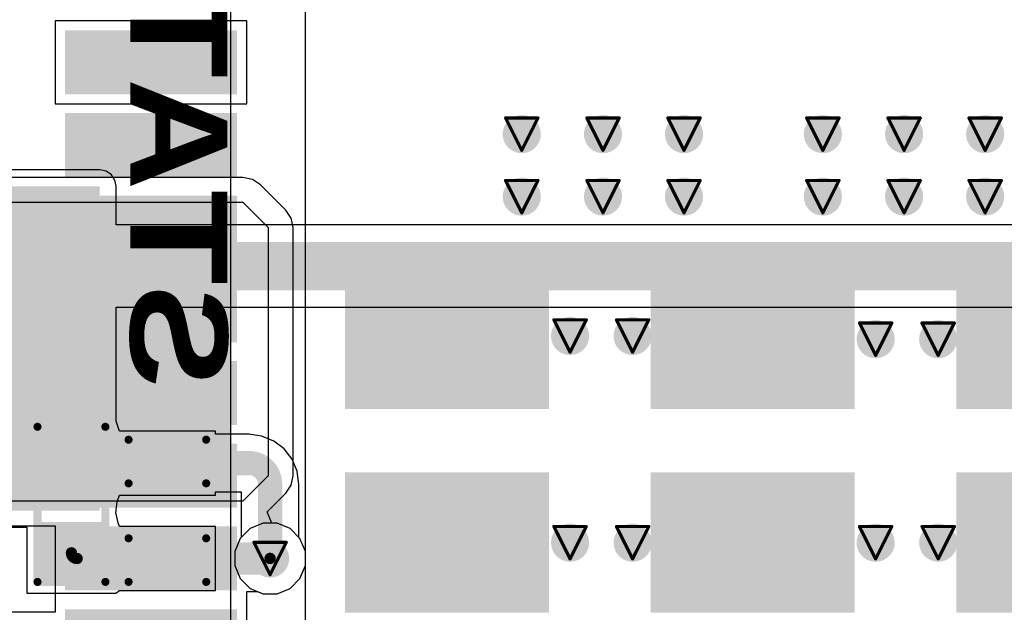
# Model space of a CAD drawing. Header units: inches. Extents: x 0 to 12.2, y 0 to 7.
# Tile 123 of 154: x 2.645 to 3.254, y 3.776 to 4.143. Entities that reach past the tile are written whole.
import ezdxf

# ---------------------------------------------------------------- set-up
doc = ezdxf.new("R2010")
doc.units = ezdxf.units.IN
doc.header["$MEASUREMENT"] = 0
for name, color, linetype in [('Bottom Layer', 5, 'Continuous'), ('Bottom Overlay', 54, 'Continuous'), ('Bottom Paste', 16, 'Continuous'), ('Bottom Solder', 6, 'Continuous'), ('Drill Drawing', 1, 'Continuous'), ('Layer 1', 16, 'Continuous'), ('Layer 2', 76, 'Continuous'), ('Top Layer', 1, 'Continuous'), ('Top Solder', 216, 'Continuous'), ('Via Holes', 16, 'Continuous')]:
    doc.layers.add(name, color=color, linetype=linetype)
doc.styles.add('Arial Black_Bold', font='txt', dxfattribs={"height": 0.2})

# ---------------------------------------------------------------- blocks, each defined once
blk = doc.blocks.new('EC21EFA_512_STD_17')
at = {"layer": 'Top Layer'}
for points in [[(0.17126, 0.61024), (0.20276, 0.61024), (0.20276, 0.51181), (0.17126, 0.51181)], [(0.22244, 0.61024), (0.25394, 0.61024), (0.25394, 0.51181), (0.22244, 0.51181)], [(0.27362, 0.61024), (0.30512, 0.61024), (0.30512, 0.51181), (0.27362, 0.51181)], [(0.3248, 0.61024), (0.3563, 0.61024), (0.3563, 0.51181), (0.3248, 0.51181)], [(0.37598, 0.61024), (0.40748, 0.61024), (0.40748, 0.51181), (0.37598, 0.51181)], [(0.42717, 0.61024), (0.45866, 0.61024), (0.45866, 0.51181), (0.42717, 0.51181)], [(0.47835, 0.61024), (0.50984, 0.61024), (0.50984, 0.51181), (0.47835, 0.51181)], [(0.15748, 0.43701), (0.23622, 0.43701), (0.23622, 0.3189), (0.15748, 0.3189)], [(0.28346, 0.43701), (0.3622, 0.43701), (0.3622, 0.3189), (0.28346, 0.3189)], [(0.15748, 0.24803), (0.23622, 0.24803), (0.23622, 0.12992), (0.15748, 0.12992)], [(0.28346, 0.24803), (0.3622, 0.24803), (0.3622, 0.12992), (0.28346, 0.12992)], [(0.15748, 0.05906), (0.23622, 0.05906), (0.23622, -0.05906), (0.15748, -0.05906)], [(0.28346, 0.05906), (0.3622, 0.05906), (0.3622, -0.05906), (0.28346, -0.05906)]]:
    blk.add_hatch(color=1, dxfattribs=at).paths.add_polyline_path(points)
at = {"layer": 'Top Solder'}
for points in [[(0.11608, 0.61424), (0.15557, 0.61424), (0.15557, 0.50781), (0.11608, 0.50781)], [(0.16726, 0.61424), (0.20676, 0.61424), (0.20676, 0.50781), (0.16726, 0.50781)], [(0.21844, 0.61424), (0.25794, 0.61424), (0.25794, 0.50781), (0.21844, 0.50781)], [(0.26962, 0.61424), (0.30912, 0.61424), (0.30912, 0.50781), (0.26962, 0.50781)], [(0.3208, 0.61424), (0.3603, 0.61424), (0.3603, 0.50781), (0.3208, 0.50781)], [(0.37198, 0.61424), (0.41148, 0.61424), (0.41148, 0.50781), (0.37198, 0.50781)], [(0.42317, 0.61424), (0.46266, 0.61424), (0.46266, 0.50781), (0.42317, 0.50781)], [(0.47435, 0.61424), (0.51384, 0.61424), (0.51384, 0.50781), (0.47435, 0.50781)], [(0.15348, 0.44101), (0.24022, 0.44101), (0.24022, 0.3149), (0.15348, 0.3149)], [(0.27946, 0.44101), (0.3662, 0.44101), (0.3662, 0.3149), (0.27946, 0.3149)], [(0.15348, 0.25203), (0.24022, 0.25203), (0.24022, 0.12592), (0.15348, 0.12592)], [(0.27946, 0.25203), (0.3662, 0.25203), (0.3662, 0.12592), (0.27946, 0.12592)], [(0.15348, 0.06306), (0.24022, 0.06306), (0.24022, -0.06306), (0.15348, -0.06306)], [(0.27946, 0.06306), (0.3662, 0.06306), (0.3662, -0.06306), (0.27946, -0.06306)]]:
    blk.add_hatch(color=216, dxfattribs=at).paths.add_polyline_path(points)
blk = doc.blocks.new('R___0603_B_55')
at = {"layer": 'Bottom Layer'}
for points in [[(-0.045, -0.0175), (-0.045, 0.0175), (-0.015, 0.0175), (-0.015, -0.0175)], [(0.015, -0.0175), (0.015, 0.0175), (0.045, 0.0175), (0.045, -0.0175)]]:
    blk.add_hatch(color=5, dxfattribs=at).paths.add_polyline_path(points)
at = {"layer": 'Bottom Paste'}
for points in [[(-0.045, -0.0175), (-0.045, 0.0175), (-0.015, 0.0175), (-0.015, -0.0175)], [(0.015, -0.0175), (0.015, 0.0175), (0.045, 0.0175), (0.045, -0.0175)]]:
    blk.add_hatch(color=16, dxfattribs=at).paths.add_polyline_path(points)
at = {"layer": 'Bottom Solder'}
for points in [[(-0.049, -0.0215), (-0.049, 0.0215), (-0.011, 0.0215), (-0.011, -0.0215)], [(0.011, -0.0215), (0.011, 0.0215), (0.049, 0.0215), (0.049, -0.0215)]]:
    blk.add_hatch(color=6, dxfattribs=at).paths.add_polyline_path(points)
at = {"layer": 'Bottom Overlay', "const_width": 0.005}
for points in [[(-0.048, 0.021), (0.048, 0.021)], [(-0.048, 0.021), (-0.048, -0.021)], [(0.048, 0.021), (0.048, -0.021)], [(-0.048, -0.021), (0.048, -0.021)]]:
    blk.add_lwpolyline(points, dxfattribs=at)
at = {"layer": 'Bottom Overlay', "const_width": 0.0025}
for points in [[(-0.04925, 0.021, 1), (-0.04675, 0.021, 1)], [(-0.04925, 0.021, 1), (-0.04675, 0.021, 1)], [(0.04675, 0.021, 1), (0.04925, 0.021, 1)], [(0.04675, 0.021, 1), (0.04925, 0.021, 1)], [(-0.04925, -0.021, 1), (-0.04675, -0.021, 1)], [(-0.04925, -0.021, 1), (-0.04675, -0.021, 1)], [(0.04675, -0.021, 1), (0.04925, -0.021, 1)], [(0.04675, -0.021, 1), (0.04925, -0.021, 1)]]:
    blk.add_lwpolyline(points, format="xyb", close=True, dxfattribs=at)
blk = doc.blocks.new('LED_0603_B_174')
at = {"layer": 'Bottom Layer'}
for points in [[(-0.03937, 0.01969), (-0.01969, 0.01969), (-0.01969, -0.01969), (-0.03937, -0.01969)], [(0.01969, 0.01969), (0.03937, 0.01969), (0.03937, -0.01969), (0.01969, -0.01969)]]:
    blk.add_hatch(color=5, dxfattribs=at).paths.add_polyline_path(points)
at = {"layer": 'Bottom Overlay'}
blk.add_hatch(color=54, dxfattribs=at).paths.add_polyline_path([(0.04399, -0.026), (0.06899, -0.026), (0.06899, 0.026), (0.04399, 0.026)])
at = {"layer": 'Bottom Paste'}
for points in [[(-0.03937, 0.01969), (-0.01969, 0.01969), (-0.01969, -0.01969), (-0.03937, -0.01969)], [(0.01969, 0.01969), (0.03937, 0.01969), (0.03937, -0.01969), (0.01969, -0.01969)]]:
    blk.add_hatch(color=16, dxfattribs=at).paths.add_polyline_path(points)
at = {"layer": 'Bottom Solder'}
for points in [[(-0.04337, 0.02369), (-0.01569, 0.02369), (-0.01569, -0.02369), (-0.04337, -0.02369)], [(0.01569, 0.02369), (0.04337, 0.02369), (0.04337, -0.02369), (0.01569, -0.02369)]]:
    blk.add_hatch(color=6, dxfattribs=at).paths.add_polyline_path(points)
at = {"layer": 'Bottom Overlay', "const_width": 0.005}
for points in [[(-0.044, 0.024), (-0.044, -0.024)], [(-0.044, 0.024), (-0.017, 0.024)], [(0.017, 0.024), (0.044, 0.024)], [(0.044, 0.024), (0.044, -0.024)], [(-0.017, -0.024), (-0.044, -0.024)], [(0.017, -0.024), (0.044, -0.024)]]:
    blk.add_lwpolyline(points, dxfattribs=at)
at = {"layer": 'Bottom Overlay', "const_width": 0.0025}
for points in [[(-0.04525, 0.024, 1), (-0.04275, 0.024, 1)], [(-0.04525, 0.024, 1), (-0.04275, 0.024, 1)], [(-0.01825, 0.024, 1), (-0.01575, 0.024, 1)], [(0.01575, 0.024, 1), (0.01825, 0.024, 1)], [(0.04275, 0.024, 1), (0.04525, 0.024, 1)], [(0.04275, 0.024, 1), (0.04525, 0.024, 1)], [(-0.04525, -0.024, 1), (-0.04275, -0.024, 1)], [(-0.04525, -0.024, 1), (-0.04275, -0.024, 1)], [(-0.01825, -0.024, 1), (-0.01575, -0.024, 1)], [(0.01575, -0.024, 1), (0.01825, -0.024, 1)], [(0.04275, -0.024, 1), (0.04525, -0.024, 1)], [(0.04275, -0.024, 1), (0.04525, -0.024, 1)]]:
    blk.add_lwpolyline(points, format="xyb", close=True, dxfattribs=at)

msp = doc.modelspace()

# ---------------------------------------------------------------- hatches: boundary and pattern name
at = {"layer": 'Bottom Layer'}
h = msp.add_hatch(color=5, dxfattribs=at)
edge = h.paths.add_edge_path()
edge.add_arc((2.95564, 4.07168), 0.01181, 0, 360)
h = msp.add_hatch(color=5, dxfattribs=at)
edge = h.paths.add_edge_path()
edge.add_arc((3.00588, 4.07168), 0.01181, 0, 360)
h = msp.add_hatch(color=5, dxfattribs=at)
edge = h.paths.add_edge_path()
edge.add_arc((3.056, 4.07168), 0.01181, 0, 360)
h = msp.add_hatch(color=5, dxfattribs=at)
edge = h.paths.add_edge_path()
edge.add_arc((3.14186, 4.07168), 0.01181, 0, 360)
h = msp.add_hatch(color=5, dxfattribs=at)
edge = h.paths.add_edge_path()
edge.add_arc((3.1921, 4.07168), 0.01181, 0, 360)
h = msp.add_hatch(color=5, dxfattribs=at)
edge = h.paths.add_edge_path()
edge.add_arc((3.24222, 4.07168), 0.01181, 0, 360)
h = msp.add_hatch(color=5, dxfattribs=at)
edge = h.paths.add_edge_path()
edge.add_arc((2.95564, 4.033), 0.01181, 0, 360)
h = msp.add_hatch(color=5, dxfattribs=at)
edge = h.paths.add_edge_path()
edge.add_arc((3.00588, 4.033), 0.01181, 0, 360)
h = msp.add_hatch(color=5, dxfattribs=at)
edge = h.paths.add_edge_path()
edge.add_arc((3.056, 4.033), 0.01181, 0, 360)
h = msp.add_hatch(color=5, dxfattribs=at)
edge = h.paths.add_edge_path()
edge.add_arc((3.14186, 4.033), 0.01181, 0, 360)
h = msp.add_hatch(color=5, dxfattribs=at)
edge = h.paths.add_edge_path()
edge.add_arc((3.1921, 4.033), 0.01181, 0, 360)
h = msp.add_hatch(color=5, dxfattribs=at)
edge = h.paths.add_edge_path()
edge.add_arc((3.24222, 4.033), 0.01181, 0, 360)
msp.add_hatch(color=5, dxfattribs=at).paths.add_polyline_path([(2.40547, 3.83852), (2.69466, 3.83852), (2.69466, 4.03937), (2.40547, 4.03937)])
h = msp.add_hatch(color=5, dxfattribs=at)
edge = h.paths.add_edge_path()
edge.add_arc((2.98553, 3.94673), 0.01181, 0, 360)
h = msp.add_hatch(color=5, dxfattribs=at)
edge = h.paths.add_edge_path()
edge.add_arc((3.02421, 3.94673), 0.01181, 0, 360)
h = msp.add_hatch(color=5, dxfattribs=at)
edge = h.paths.add_edge_path()
edge.add_arc((3.1745, 3.94476), 0.01181, 0, 360)
h = msp.add_hatch(color=5, dxfattribs=at)
edge = h.paths.add_edge_path()
edge.add_arc((3.21318, 3.94476), 0.01181, 0, 360)
h = msp.add_hatch(color=5, dxfattribs=at)
edge = h.paths.add_edge_path()
edge.add_arc((2.98553, 3.81878), 0.01181, 0, 360)
h = msp.add_hatch(color=5, dxfattribs=at)
edge = h.paths.add_edge_path()
edge.add_arc((3.02421, 3.81878), 0.01181, 0, 360)
h = msp.add_hatch(color=5, dxfattribs=at)
edge = h.paths.add_edge_path()
edge.add_arc((3.1745, 3.81878), 0.01181, 0, 360)
h = msp.add_hatch(color=5, dxfattribs=at)
edge = h.paths.add_edge_path()
edge.add_arc((3.21318, 3.81878), 0.01181, 0, 360)
h = msp.add_hatch(color=5, dxfattribs=at)
edge = h.paths.add_edge_path()
edge.add_arc((2.8, 3.80899), 0.01181, 0, 360)
at = {"layer": 'Layer 1'}
h = msp.add_hatch(color=16, dxfattribs=at)
edge = h.paths.add_edge_path()
edge.add_arc((2.95564, 4.07168), 0.01181, 0, 360)
h = msp.add_hatch(color=16, dxfattribs=at)
edge = h.paths.add_edge_path()
edge.add_arc((3.00588, 4.07168), 0.01181, 0, 360)
h = msp.add_hatch(color=16, dxfattribs=at)
edge = h.paths.add_edge_path()
edge.add_arc((3.056, 4.07168), 0.01181, 0, 360)
h = msp.add_hatch(color=16, dxfattribs=at)
edge = h.paths.add_edge_path()
edge.add_arc((3.14186, 4.07168), 0.01181, 0, 360)
h = msp.add_hatch(color=16, dxfattribs=at)
edge = h.paths.add_edge_path()
edge.add_arc((3.1921, 4.07168), 0.01181, 0, 360)
h = msp.add_hatch(color=16, dxfattribs=at)
edge = h.paths.add_edge_path()
edge.add_arc((3.24222, 4.07168), 0.01181, 0, 360)
h = msp.add_hatch(color=16, dxfattribs=at)
edge = h.paths.add_edge_path()
edge.add_arc((2.95564, 4.033), 0.01181, 0, 360)
h = msp.add_hatch(color=16, dxfattribs=at)
edge = h.paths.add_edge_path()
edge.add_arc((3.00588, 4.033), 0.01181, 0, 360)
h = msp.add_hatch(color=16, dxfattribs=at)
edge = h.paths.add_edge_path()
edge.add_arc((3.056, 4.033), 0.01181, 0, 360)
h = msp.add_hatch(color=16, dxfattribs=at)
edge = h.paths.add_edge_path()
edge.add_arc((3.14186, 4.033), 0.01181, 0, 360)
h = msp.add_hatch(color=16, dxfattribs=at)
edge = h.paths.add_edge_path()
edge.add_arc((3.1921, 4.033), 0.01181, 0, 360)
h = msp.add_hatch(color=16, dxfattribs=at)
edge = h.paths.add_edge_path()
edge.add_arc((3.24222, 4.033), 0.01181, 0, 360)
h = msp.add_hatch(color=16, dxfattribs=at)
edge = h.paths.add_edge_path()
edge.add_arc((2.98553, 3.94673), 0.01181, 0, 360)
h = msp.add_hatch(color=16, dxfattribs=at)
edge = h.paths.add_edge_path()
edge.add_arc((3.02421, 3.94673), 0.01181, 0, 360)
h = msp.add_hatch(color=16, dxfattribs=at)
edge = h.paths.add_edge_path()
edge.add_arc((3.1745, 3.94476), 0.01181, 0, 360)
h = msp.add_hatch(color=16, dxfattribs=at)
edge = h.paths.add_edge_path()
edge.add_arc((3.21318, 3.94476), 0.01181, 0, 360)
h = msp.add_hatch(color=16, dxfattribs=at)
edge = h.paths.add_edge_path()
edge.add_arc((2.98553, 3.81878), 0.01181, 0, 360)
h = msp.add_hatch(color=16, dxfattribs=at)
edge = h.paths.add_edge_path()
edge.add_arc((3.02421, 3.81878), 0.01181, 0, 360)
h = msp.add_hatch(color=16, dxfattribs=at)
edge = h.paths.add_edge_path()
edge.add_arc((3.1745, 3.81878), 0.01181, 0, 360)
h = msp.add_hatch(color=16, dxfattribs=at)
edge = h.paths.add_edge_path()
edge.add_arc((3.21318, 3.81878), 0.01181, 0, 360)
h = msp.add_hatch(color=16, dxfattribs=at)
edge = h.paths.add_edge_path()
edge.add_arc((2.8, 3.80899), 0.01181, 0, 360)
at = {"layer": 'Layer 2'}
h = msp.add_hatch(color=76, dxfattribs=at)
edge = h.paths.add_edge_path()
edge.add_arc((2.95564, 4.07168), 0.01181, 0, 360)
h = msp.add_hatch(color=76, dxfattribs=at)
edge = h.paths.add_edge_path()
edge.add_arc((3.00588, 4.07168), 0.01181, 0, 360)
h = msp.add_hatch(color=76, dxfattribs=at)
edge = h.paths.add_edge_path()
edge.add_arc((3.056, 4.07168), 0.01181, 0, 360)
h = msp.add_hatch(color=76, dxfattribs=at)
edge = h.paths.add_edge_path()
edge.add_arc((3.14186, 4.07168), 0.01181, 0, 360)
h = msp.add_hatch(color=76, dxfattribs=at)
edge = h.paths.add_edge_path()
edge.add_arc((3.1921, 4.07168), 0.01181, 0, 360)
h = msp.add_hatch(color=76, dxfattribs=at)
edge = h.paths.add_edge_path()
edge.add_arc((3.24222, 4.07168), 0.01181, 0, 360)
h = msp.add_hatch(color=76, dxfattribs=at)
edge = h.paths.add_edge_path()
edge.add_arc((2.95564, 4.033), 0.01181, 0, 360)
h = msp.add_hatch(color=76, dxfattribs=at)
edge = h.paths.add_edge_path()
edge.add_arc((3.00588, 4.033), 0.01181, 0, 360)
h = msp.add_hatch(color=76, dxfattribs=at)
edge = h.paths.add_edge_path()
edge.add_arc((3.056, 4.033), 0.01181, 0, 360)
h = msp.add_hatch(color=76, dxfattribs=at)
edge = h.paths.add_edge_path()
edge.add_arc((3.14186, 4.033), 0.01181, 0, 360)
h = msp.add_hatch(color=76, dxfattribs=at)
edge = h.paths.add_edge_path()
edge.add_arc((3.1921, 4.033), 0.01181, 0, 360)
h = msp.add_hatch(color=76, dxfattribs=at)
edge = h.paths.add_edge_path()
edge.add_arc((3.24222, 4.033), 0.01181, 0, 360)
h = msp.add_hatch(color=76, dxfattribs=at)
edge = h.paths.add_edge_path()
edge.add_arc((2.98553, 3.94673), 0.01181, 0, 360)
h = msp.add_hatch(color=76, dxfattribs=at)
edge = h.paths.add_edge_path()
edge.add_arc((3.02421, 3.94673), 0.01181, 0, 360)
h = msp.add_hatch(color=76, dxfattribs=at)
edge = h.paths.add_edge_path()
edge.add_arc((3.1745, 3.94476), 0.01181, 0, 360)
h = msp.add_hatch(color=76, dxfattribs=at)
edge = h.paths.add_edge_path()
edge.add_arc((3.21318, 3.94476), 0.01181, 0, 360)
h = msp.add_hatch(color=76, dxfattribs=at)
edge = h.paths.add_edge_path()
edge.add_arc((2.98553, 3.81878), 0.01181, 0, 360)
h = msp.add_hatch(color=76, dxfattribs=at)
edge = h.paths.add_edge_path()
edge.add_arc((3.02421, 3.81878), 0.01181, 0, 360)
h = msp.add_hatch(color=76, dxfattribs=at)
edge = h.paths.add_edge_path()
edge.add_arc((3.1745, 3.81878), 0.01181, 0, 360)
h = msp.add_hatch(color=76, dxfattribs=at)
edge = h.paths.add_edge_path()
edge.add_arc((3.21318, 3.81878), 0.01181, 0, 360)
h = msp.add_hatch(color=76, dxfattribs=at)
edge = h.paths.add_edge_path()
edge.add_arc((2.8, 3.80899), 0.01181, 0, 360)
at = {"layer": 'Top Layer'}
h = msp.add_hatch(color=1, dxfattribs=at)
edge = h.paths.add_edge_path()
edge.add_arc((2.95564, 4.07168), 0.01181, 0, 360)
h = msp.add_hatch(color=1, dxfattribs=at)
edge = h.paths.add_edge_path()
edge.add_arc((3.00588, 4.07168), 0.01181, 0, 360)
h = msp.add_hatch(color=1, dxfattribs=at)
edge = h.paths.add_edge_path()
edge.add_arc((3.056, 4.07168), 0.01181, 0, 360)
h = msp.add_hatch(color=1, dxfattribs=at)
edge = h.paths.add_edge_path()
edge.add_arc((3.14186, 4.07168), 0.01181, 0, 360)
h = msp.add_hatch(color=1, dxfattribs=at)
edge = h.paths.add_edge_path()
edge.add_arc((3.1921, 4.07168), 0.01181, 0, 360)
h = msp.add_hatch(color=1, dxfattribs=at)
edge = h.paths.add_edge_path()
edge.add_arc((3.24222, 4.07168), 0.01181, 0, 360)
h = msp.add_hatch(color=1, dxfattribs=at)
edge = h.paths.add_edge_path()
edge.add_arc((2.95564, 4.033), 0.01181, 0, 360)
h = msp.add_hatch(color=1, dxfattribs=at)
edge = h.paths.add_edge_path()
edge.add_arc((3.00588, 4.033), 0.01181, 0, 360)
h = msp.add_hatch(color=1, dxfattribs=at)
edge = h.paths.add_edge_path()
edge.add_arc((3.056, 4.033), 0.01181, 0, 360)
h = msp.add_hatch(color=1, dxfattribs=at)
edge = h.paths.add_edge_path()
edge.add_arc((3.14186, 4.033), 0.01181, 0, 360)
h = msp.add_hatch(color=1, dxfattribs=at)
edge = h.paths.add_edge_path()
edge.add_arc((3.1921, 4.033), 0.01181, 0, 360)
h = msp.add_hatch(color=1, dxfattribs=at)
edge = h.paths.add_edge_path()
edge.add_arc((3.24222, 4.033), 0.01181, 0, 360)
msp.add_hatch(color=1, dxfattribs=at).paths.add_polyline_path([(2.67716, 3.84449), (2.77559, 3.84449), (2.77559, 4.02953), (2.67716, 4.02953)])
h = msp.add_hatch(color=1, dxfattribs=at)
edge = h.paths.add_edge_path()
edge.add_arc((2.98553, 3.94673), 0.01181, 0, 360)
h = msp.add_hatch(color=1, dxfattribs=at)
edge = h.paths.add_edge_path()
edge.add_arc((3.02421, 3.94673), 0.01181, 0, 360)
h = msp.add_hatch(color=1, dxfattribs=at)
edge = h.paths.add_edge_path()
edge.add_arc((3.1745, 3.94476), 0.01181, 0, 360)
h = msp.add_hatch(color=1, dxfattribs=at)
edge = h.paths.add_edge_path()
edge.add_arc((3.21318, 3.94476), 0.01181, 0, 360)
h = msp.add_hatch(color=1, dxfattribs=at)
edge = h.paths.add_edge_path()
edge.add_arc((2.98553, 3.81878), 0.01181, 0, 360)
h = msp.add_hatch(color=1, dxfattribs=at)
edge = h.paths.add_edge_path()
edge.add_arc((3.02421, 3.81878), 0.01181, 0, 360)
h = msp.add_hatch(color=1, dxfattribs=at)
edge = h.paths.add_edge_path()
edge.add_arc((3.1745, 3.81878), 0.01181, 0, 360)
h = msp.add_hatch(color=1, dxfattribs=at)
edge = h.paths.add_edge_path()
edge.add_arc((3.21318, 3.81878), 0.01181, 0, 360)
h = msp.add_hatch(color=1, dxfattribs=at)
edge = h.paths.add_edge_path()
edge.add_arc((2.8, 3.80899), 0.01181, 0, 360)
at = {"layer": 'Via Holes'}
h = msp.add_hatch(color=7, dxfattribs=at)
edge = h.paths.add_edge_path()
edge.add_arc((2.95564, 4.07168), 0.00591, 0, 360)
h = msp.add_hatch(color=7, dxfattribs=at)
edge = h.paths.add_edge_path()
edge.add_arc((3.00588, 4.07168), 0.00591, 0, 360)
h = msp.add_hatch(color=7, dxfattribs=at)
edge = h.paths.add_edge_path()
edge.add_arc((3.056, 4.07168), 0.00591, 0, 360)
h = msp.add_hatch(color=7, dxfattribs=at)
edge = h.paths.add_edge_path()
edge.add_arc((3.14186, 4.07168), 0.00591, 0, 360)
h = msp.add_hatch(color=7, dxfattribs=at)
edge = h.paths.add_edge_path()
edge.add_arc((3.1921, 4.07168), 0.00591, 0, 360)
h = msp.add_hatch(color=7, dxfattribs=at)
edge = h.paths.add_edge_path()
edge.add_arc((3.24222, 4.07168), 0.00591, 0, 360)
h = msp.add_hatch(color=7, dxfattribs=at)
edge = h.paths.add_edge_path()
edge.add_arc((2.95564, 4.033), 0.00591, 0, 360)
h = msp.add_hatch(color=7, dxfattribs=at)
edge = h.paths.add_edge_path()
edge.add_arc((3.00588, 4.033), 0.00591, 0, 360)
h = msp.add_hatch(color=7, dxfattribs=at)
edge = h.paths.add_edge_path()
edge.add_arc((3.056, 4.033), 0.00591, 0, 360)
h = msp.add_hatch(color=7, dxfattribs=at)
edge = h.paths.add_edge_path()
edge.add_arc((3.14186, 4.033), 0.00591, 0, 360)
h = msp.add_hatch(color=7, dxfattribs=at)
edge = h.paths.add_edge_path()
edge.add_arc((3.1921, 4.033), 0.00591, 0, 360)
h = msp.add_hatch(color=7, dxfattribs=at)
edge = h.paths.add_edge_path()
edge.add_arc((3.24222, 4.033), 0.00591, 0, 360)
h = msp.add_hatch(color=7, dxfattribs=at)
edge = h.paths.add_edge_path()
edge.add_arc((2.98553, 3.94673), 0.00591, 0, 360)
h = msp.add_hatch(color=7, dxfattribs=at)
edge = h.paths.add_edge_path()
edge.add_arc((3.02421, 3.94673), 0.00591, 0, 360)
h = msp.add_hatch(color=7, dxfattribs=at)
edge = h.paths.add_edge_path()
edge.add_arc((3.1745, 3.94476), 0.00591, 0, 360)
h = msp.add_hatch(color=7, dxfattribs=at)
edge = h.paths.add_edge_path()
edge.add_arc((3.21318, 3.94476), 0.00591, 0, 360)
h = msp.add_hatch(color=7, dxfattribs=at)
edge = h.paths.add_edge_path()
edge.add_arc((2.98553, 3.81878), 0.00591, 0, 360)
h = msp.add_hatch(color=7, dxfattribs=at)
edge = h.paths.add_edge_path()
edge.add_arc((3.02421, 3.81878), 0.00591, 0, 360)
h = msp.add_hatch(color=7, dxfattribs=at)
edge = h.paths.add_edge_path()
edge.add_arc((3.1745, 3.81878), 0.00591, 0, 360)
h = msp.add_hatch(color=7, dxfattribs=at)
edge = h.paths.add_edge_path()
edge.add_arc((3.21318, 3.81878), 0.00591, 0, 360)
h = msp.add_hatch(color=7, dxfattribs=at)
edge = h.paths.add_edge_path()
edge.add_arc((2.8, 3.80899), 0.00591, 0, 360)

# ---------------------------------------------------------------- linework, layer by layer
at = {"layer": 'Bottom Layer'}
for p, q in [((2.69466, 4.04957), (2.45996, 4.04957)), ((2.69857, 4.04879), (2.69466, 4.04957)), ((2.70187, 4.04658), (2.69857, 4.04879)), ((2.70408, 4.04327), (2.70187, 4.04658)), ((2.70486, 4.03937), (2.70408, 4.04327)), ((2.70486, 4.01549), (2.70486, 4.03937)), ((3.53, 4.01549), (2.70486, 4.01549)), ((2.70486, 3.89409), (2.70486, 3.96451)), ((2.70486, 3.96451), (3.53, 3.96451)), ((2.70681, 3.88789), (2.70486, 3.89409)), ((2.71186, 3.88789), (2.70681, 3.88789)), ((2.76618, 3.88789), (2.71186, 3.88789)), ((2.76618, 3.88589), (2.76618, 3.88789)), ((2.78698, 3.88589), (2.76618, 3.88589)), ((2.78816, 3.88566), (2.78698, 3.88589)), ((2.79494, 3.88476), (2.78816, 3.88566)), ((2.80237, 3.88169), (2.79494, 3.88476)), ((2.80875, 3.8768), (2.80237, 3.88169)), ((2.81364, 3.87042), (2.80875, 3.8768)), ((2.81671, 3.86299), (2.81364, 3.87042)), ((2.81761, 3.85621), (2.81671, 3.86299)), ((2.81784, 3.85503), (2.81761, 3.85621)), ((2.81784, 3.822), (2.81784, 3.85503)), ((2.76618, 3.84821), (2.76618, 3.85021)), ((2.76618, 3.85021), (2.78216, 3.85021)), ((2.78216, 3.85021), (2.78216, 3.822)), ((2.70486, 3.83906), (2.70549, 3.84402)), ((2.70549, 3.84402), (2.70681, 3.84821)), ((2.70681, 3.84821), (2.71186, 3.84821)), ((2.71186, 3.84821), (2.76618, 3.84821)), ((2.70466, 3.83752), (2.70486, 3.83852)), ((2.70602, 3.83107), (2.70466, 3.83752)), ((2.70486, 3.83852), (2.70486, 3.83906)), ((2.70681, 3.82884), (2.70602, 3.83107)), ((2.45996, 3.82833), (2.64966, 3.82833)), ((2.64966, 3.82833), (2.64966, 3.78752)), ((2.76618, 3.82884), (2.70681, 3.82884)), ((2.76618, 3.78915), (2.76618, 3.82884)), ((2.78151, 3.82135), (2.77819, 3.81333)), ((2.78216, 3.822), (2.78151, 3.82135)), ((2.81849, 3.82135), (2.81784, 3.822)), ((2.82181, 3.81333), (2.81849, 3.82135)), ((2.77819, 3.81333), (2.77819, 3.80466)), ((2.82181, 3.80466), (2.82181, 3.81333)), ((2.77819, 3.80466), (2.78151, 3.79664)), ((2.81849, 3.79664), (2.82181, 3.80466)), ((2.78151, 3.79664), (2.78765, 3.7905)), ((2.81235, 3.7905), (2.81849, 3.79664)), ((2.64966, 3.78752), (2.70466, 3.78752)), ((2.70466, 3.78752), (2.70681, 3.78915)), ((2.70466, 3.78752), (2.70466, 3.78752)), ((2.70681, 3.78915), (2.76618, 3.78915)), ((2.78765, 3.7905), (2.79566, 3.78718)), ((2.80434, 3.78718), (2.81235, 3.7905)), ((2.79566, 3.78718), (2.80434, 3.78718))]:
    msp.add_line(p, q, dxfattribs=at)
for points, const_width in [([(2.66081, 3.99, -0.414214), (2.65644, 3.99437)], 0.03), ([(2.78698, 3.86805, -0.414214), (2.8, 3.85503)], 0.015), ([(2.68069, 3.80899, -0.414214), (2.67716, 3.81252)], 0.007)]:
    msp.add_lwpolyline(points, format="xyb", dxfattribs=dict(at, const_width=const_width))
for points, const_width in [([(2.64894, 3.99437, 1), (2.66394, 3.99437, 1)], 0.015), ([(2.65331, 3.99, 1), (2.66831, 3.99, 1)], 0.015), ([(2.65331, 3.99, 1), (2.66831, 3.99, 1)], 0.015), ([(2.73274, 3.86805, 1), (2.74024, 3.86805, 1)], 0.0075), ([(2.78323, 3.86805, 1), (2.79073, 3.86805, 1)], 0.0075), ([(2.78323, 3.86805, 1), (2.79073, 3.86805, 1)], 0.0075), ([(2.79625, 3.85503, 1), (2.80375, 3.85503, 1)], 0.0075), ([(2.79625, 3.85503, 1), (2.80375, 3.85503, 1)], 0.0075), ([(2.67694, 3.80899, 1), (2.68444, 3.80899, 1)], 0.0075), ([(2.67541, 3.81252, 1), (2.67891, 3.81252, 1)], 0.0035), ([(2.67894, 3.80899, 1), (2.68244, 3.80899, 1)], 0.0035), ([(2.73274, 3.80899, 1), (2.74024, 3.80899, 1)], 0.0075), ([(2.79625, 3.80899, 1), (2.80375, 3.80899, 1)], 0.0075)]:
    msp.add_lwpolyline(points, format="xyb", close=True, dxfattribs=dict(at, const_width=const_width))
for points, const_width in [([(2.66081, 3.99), (3.53, 3.99)], 0.03), ([(2.73649, 3.86805), (2.78698, 3.86805)], 0.015), ([(2.8, 3.80899), (2.8, 3.85503)], 0.015), ([(2.68069, 3.80899), (2.73649, 3.80899)], 0.015)]:
    msp.add_lwpolyline(points, dxfattribs=dict(at, const_width=const_width))
at = {"layer": 'Drill Drawing', "const_width": 0.002}
for points in [[(2.94564, 4.08168), (2.96564, 4.08168)], [(2.94564, 4.08168), (2.95564, 4.06168)], [(2.95564, 4.06168), (2.96564, 4.08168)], [(2.99588, 4.08168), (3.01588, 4.08168)], [(2.99588, 4.08168), (3.00588, 4.06168)], [(3.00588, 4.06168), (3.01588, 4.08168)], [(3.046, 4.08168), (3.066, 4.08168)], [(3.046, 4.08168), (3.056, 4.06168)], [(3.056, 4.06168), (3.066, 4.08168)], [(3.13186, 4.08168), (3.15186, 4.08168)], [(3.13186, 4.08168), (3.14186, 4.06168)], [(3.14186, 4.06168), (3.15186, 4.08168)], [(3.1821, 4.08168), (3.2021, 4.08168)], [(3.1821, 4.08168), (3.1921, 4.06168)], [(3.1921, 4.06168), (3.2021, 4.08168)], [(3.23222, 4.08168), (3.25222, 4.08168)], [(3.23222, 4.08168), (3.24222, 4.06168)], [(3.24222, 4.06168), (3.25222, 4.08168)], [(2.94564, 4.043), (2.96564, 4.043)], [(2.94564, 4.043), (2.95564, 4.023)], [(2.95564, 4.023), (2.96564, 4.043)], [(2.99588, 4.043), (3.01588, 4.043)], [(2.99588, 4.043), (3.00588, 4.023)], [(3.00588, 4.023), (3.01588, 4.043)], [(3.046, 4.043), (3.066, 4.043)], [(3.046, 4.043), (3.056, 4.023)], [(3.056, 4.023), (3.066, 4.043)], [(3.13186, 4.043), (3.15186, 4.043)], [(3.13186, 4.043), (3.14186, 4.023)], [(3.14186, 4.023), (3.15186, 4.043)], [(3.1821, 4.043), (3.2021, 4.043)], [(3.1821, 4.043), (3.1921, 4.023)], [(3.1921, 4.023), (3.2021, 4.043)], [(3.23222, 4.043), (3.25222, 4.043)], [(3.23222, 4.043), (3.24222, 4.023)], [(3.24222, 4.023), (3.25222, 4.043)], [(2.97553, 3.95673), (2.99553, 3.95673)], [(2.97553, 3.95673), (2.98553, 3.93673)], [(2.98553, 3.93673), (2.99553, 3.95673)], [(3.01421, 3.95673), (3.03421, 3.95673)], [(3.01421, 3.95673), (3.02421, 3.93673)], [(3.02421, 3.93673), (3.03421, 3.95673)], [(3.1645, 3.95476), (3.1845, 3.95476)], [(3.1645, 3.95476), (3.1745, 3.93476)], [(3.1745, 3.93476), (3.1845, 3.95476)], [(3.20318, 3.95476), (3.22318, 3.95476)], [(3.20318, 3.95476), (3.21318, 3.93476)], [(3.21318, 3.93476), (3.22318, 3.95476)], [(2.97553, 3.82878), (2.99553, 3.82878)], [(2.97553, 3.82878), (2.98553, 3.80878)], [(2.98553, 3.80878), (2.99553, 3.82878)], [(3.01421, 3.82878), (3.03421, 3.82878)], [(3.01421, 3.82878), (3.02421, 3.80878)], [(3.02421, 3.80878), (3.03421, 3.82878)], [(3.1645, 3.82878), (3.1845, 3.82878)], [(3.1645, 3.82878), (3.1745, 3.80878)], [(3.1745, 3.80878), (3.1845, 3.82878)], [(3.20318, 3.82878), (3.22318, 3.82878)], [(3.20318, 3.82878), (3.21318, 3.80878)], [(3.21318, 3.80878), (3.22318, 3.82878)], [(2.79, 3.81899), (2.81, 3.81899)], [(2.79, 3.81899), (2.8, 3.79899)], [(2.8, 3.79899), (2.81, 3.81899)]]:
    msp.add_lwpolyline(points, dxfattribs=at)
at = {"layer": 'Drill Drawing', "const_width": 0.001}
for points in [[(2.94514, 4.08168, 1), (2.94614, 4.08168, 1)], [(2.94514, 4.08168, 1), (2.94614, 4.08168, 1)], [(2.96514, 4.08168, 1), (2.96614, 4.08168, 1)], [(2.96514, 4.08168, 1), (2.96614, 4.08168, 1)], [(2.99538, 4.08168, 1), (2.99638, 4.08168, 1)], [(2.99538, 4.08168, 1), (2.99638, 4.08168, 1)], [(3.01538, 4.08168, 1), (3.01638, 4.08168, 1)], [(3.01538, 4.08168, 1), (3.01638, 4.08168, 1)], [(3.0455, 4.08168, 1), (3.0465, 4.08168, 1)], [(3.0455, 4.08168, 1), (3.0465, 4.08168, 1)], [(3.0655, 4.08168, 1), (3.0665, 4.08168, 1)], [(3.0655, 4.08168, 1), (3.0665, 4.08168, 1)], [(3.13136, 4.08168, 1), (3.13236, 4.08168, 1)], [(3.13136, 4.08168, 1), (3.13236, 4.08168, 1)], [(3.15136, 4.08168, 1), (3.15236, 4.08168, 1)], [(3.15136, 4.08168, 1), (3.15236, 4.08168, 1)], [(3.1816, 4.08168, 1), (3.1826, 4.08168, 1)], [(3.1816, 4.08168, 1), (3.1826, 4.08168, 1)], [(3.2016, 4.08168, 1), (3.2026, 4.08168, 1)], [(3.2016, 4.08168, 1), (3.2026, 4.08168, 1)], [(3.23172, 4.08168, 1), (3.23272, 4.08168, 1)], [(3.23172, 4.08168, 1), (3.23272, 4.08168, 1)], [(3.25172, 4.08168, 1), (3.25272, 4.08168, 1)], [(3.25172, 4.08168, 1), (3.25272, 4.08168, 1)], [(2.95514, 4.06168, 1), (2.95614, 4.06168, 1)], [(2.95514, 4.06168, 1), (2.95614, 4.06168, 1)], [(3.00538, 4.06168, 1), (3.00638, 4.06168, 1)], [(3.00538, 4.06168, 1), (3.00638, 4.06168, 1)], [(3.0555, 4.06168, 1), (3.0565, 4.06168, 1)], [(3.0555, 4.06168, 1), (3.0565, 4.06168, 1)], [(3.14136, 4.06168, 1), (3.14236, 4.06168, 1)], [(3.14136, 4.06168, 1), (3.14236, 4.06168, 1)], [(3.1916, 4.06168, 1), (3.1926, 4.06168, 1)], [(3.1916, 4.06168, 1), (3.1926, 4.06168, 1)], [(3.24172, 4.06168, 1), (3.24272, 4.06168, 1)], [(3.24172, 4.06168, 1), (3.24272, 4.06168, 1)], [(2.94514, 4.043, 1), (2.94614, 4.043, 1)], [(2.94514, 4.043, 1), (2.94614, 4.043, 1)], [(2.96514, 4.043, 1), (2.96614, 4.043, 1)], [(2.96514, 4.043, 1), (2.96614, 4.043, 1)], [(2.99538, 4.043, 1), (2.99638, 4.043, 1)], [(2.99538, 4.043, 1), (2.99638, 4.043, 1)], [(3.01538, 4.043, 1), (3.01638, 4.043, 1)], [(3.01538, 4.043, 1), (3.01638, 4.043, 1)], [(3.0455, 4.043, 1), (3.0465, 4.043, 1)], [(3.0455, 4.043, 1), (3.0465, 4.043, 1)], [(3.0655, 4.043, 1), (3.0665, 4.043, 1)], [(3.0655, 4.043, 1), (3.0665, 4.043, 1)], [(3.13136, 4.043, 1), (3.13236, 4.043, 1)], [(3.13136, 4.043, 1), (3.13236, 4.043, 1)], [(3.15136, 4.043, 1), (3.15236, 4.043, 1)], [(3.15136, 4.043, 1), (3.15236, 4.043, 1)], [(3.1816, 4.043, 1), (3.1826, 4.043, 1)], [(3.1816, 4.043, 1), (3.1826, 4.043, 1)], [(3.2016, 4.043, 1), (3.2026, 4.043, 1)], [(3.2016, 4.043, 1), (3.2026, 4.043, 1)], [(3.23172, 4.043, 1), (3.23272, 4.043, 1)], [(3.23172, 4.043, 1), (3.23272, 4.043, 1)], [(3.25172, 4.043, 1), (3.25272, 4.043, 1)], [(3.25172, 4.043, 1), (3.25272, 4.043, 1)], [(2.95514, 4.023, 1), (2.95614, 4.023, 1)], [(2.95514, 4.023, 1), (2.95614, 4.023, 1)], [(3.00538, 4.023, 1), (3.00638, 4.023, 1)], [(3.00538, 4.023, 1), (3.00638, 4.023, 1)], [(3.0555, 4.023, 1), (3.0565, 4.023, 1)], [(3.0555, 4.023, 1), (3.0565, 4.023, 1)], [(3.14136, 4.023, 1), (3.14236, 4.023, 1)], [(3.14136, 4.023, 1), (3.14236, 4.023, 1)], [(3.1916, 4.023, 1), (3.1926, 4.023, 1)], [(3.1916, 4.023, 1), (3.1926, 4.023, 1)], [(3.24172, 4.023, 1), (3.24272, 4.023, 1)], [(3.24172, 4.023, 1), (3.24272, 4.023, 1)], [(2.97503, 3.95673, 1), (2.97603, 3.95673, 1)], [(2.97503, 3.95673, 1), (2.97603, 3.95673, 1)], [(2.99503, 3.95673, 1), (2.99603, 3.95673, 1)], [(2.99503, 3.95673, 1), (2.99603, 3.95673, 1)], [(3.01371, 3.95673, 1), (3.01471, 3.95673, 1)], [(3.01371, 3.95673, 1), (3.01471, 3.95673, 1)], [(3.03371, 3.95673, 1), (3.03471, 3.95673, 1)], [(3.03371, 3.95673, 1), (3.03471, 3.95673, 1)], [(3.164, 3.95476, 1), (3.165, 3.95476, 1)], [(3.164, 3.95476, 1), (3.165, 3.95476, 1)], [(3.184, 3.95476, 1), (3.185, 3.95476, 1)], [(3.184, 3.95476, 1), (3.185, 3.95476, 1)], [(3.20268, 3.95476, 1), (3.20368, 3.95476, 1)], [(3.20268, 3.95476, 1), (3.20368, 3.95476, 1)], [(3.22268, 3.95476, 1), (3.22368, 3.95476, 1)], [(3.22268, 3.95476, 1), (3.22368, 3.95476, 1)], [(2.98503, 3.93673, 1), (2.98603, 3.93673, 1)], [(2.98503, 3.93673, 1), (2.98603, 3.93673, 1)], [(3.02371, 3.93673, 1), (3.02471, 3.93673, 1)], [(3.02371, 3.93673, 1), (3.02471, 3.93673, 1)], [(3.174, 3.93476, 1), (3.175, 3.93476, 1)], [(3.174, 3.93476, 1), (3.175, 3.93476, 1)], [(3.21268, 3.93476, 1), (3.21368, 3.93476, 1)], [(3.21268, 3.93476, 1), (3.21368, 3.93476, 1)], [(2.97503, 3.82878, 1), (2.97603, 3.82878, 1)], [(2.97503, 3.82878, 1), (2.97603, 3.82878, 1)], [(2.99503, 3.82878, 1), (2.99603, 3.82878, 1)], [(2.99503, 3.82878, 1), (2.99603, 3.82878, 1)], [(3.01371, 3.82878, 1), (3.01471, 3.82878, 1)], [(3.01371, 3.82878, 1), (3.01471, 3.82878, 1)], [(3.03371, 3.82878, 1), (3.03471, 3.82878, 1)], [(3.03371, 3.82878, 1), (3.03471, 3.82878, 1)], [(3.164, 3.82878, 1), (3.165, 3.82878, 1)], [(3.164, 3.82878, 1), (3.165, 3.82878, 1)], [(3.184, 3.82878, 1), (3.185, 3.82878, 1)], [(3.184, 3.82878, 1), (3.185, 3.82878, 1)], [(3.20268, 3.82878, 1), (3.20368, 3.82878, 1)], [(3.20268, 3.82878, 1), (3.20368, 3.82878, 1)], [(3.22268, 3.82878, 1), (3.22368, 3.82878, 1)], [(3.22268, 3.82878, 1), (3.22368, 3.82878, 1)], [(2.7895, 3.81899, 1), (2.7905, 3.81899, 1)], [(2.7895, 3.81899, 1), (2.7905, 3.81899, 1)], [(2.8095, 3.81899, 1), (2.8105, 3.81899, 1)], [(2.8095, 3.81899, 1), (2.8105, 3.81899, 1)], [(2.98503, 3.80878, 1), (2.98603, 3.80878, 1)], [(2.98503, 3.80878, 1), (2.98603, 3.80878, 1)], [(3.02371, 3.80878, 1), (3.02471, 3.80878, 1)], [(3.02371, 3.80878, 1), (3.02471, 3.80878, 1)], [(3.174, 3.80878, 1), (3.175, 3.80878, 1)], [(3.174, 3.80878, 1), (3.175, 3.80878, 1)], [(3.21268, 3.80878, 1), (3.21368, 3.80878, 1)], [(3.21268, 3.80878, 1), (3.21368, 3.80878, 1)], [(2.7995, 3.79899, 1), (2.8005, 3.79899, 1)], [(2.7995, 3.79899, 1), (2.8005, 3.79899, 1)]]:
    msp.add_lwpolyline(points, format="xyb", close=True, dxfattribs=at)
at = {"layer": 'Layer 1'}
for p, q in [((2.79566, 3.8308), (2.78765, 3.82748)), ((2.80434, 3.8308), (2.79566, 3.8308)), ((2.81235, 3.82748), (2.80434, 3.8308)), ((2.78765, 3.82748), (2.78151, 3.82135)), ((2.81849, 3.82135), (2.81235, 3.82748)), ((2.78151, 3.82135), (2.77819, 3.81333)), ((2.82181, 3.81333), (2.81849, 3.82135)), ((2.77819, 3.81333), (2.77819, 3.80466)), ((2.82181, 3.80466), (2.82181, 3.81333)), ((2.77819, 3.80466), (2.78151, 3.79664)), ((2.81849, 3.79664), (2.82181, 3.80466)), ((2.78151, 3.79664), (2.78765, 3.7905)), ((2.81235, 3.7905), (2.81849, 3.79664)), ((2.78765, 3.7905), (2.79566, 3.78718)), ((2.80434, 3.78718), (2.81235, 3.7905)), ((2.79566, 3.78718), (2.80434, 3.78718))]:
    msp.add_line(p, q, dxfattribs=at)
at = {"layer": 'Layer 2'}
for p, q in [((2.822, 3.49684), (2.822, 4.661)), ((2.77559, 4.65441), (2.77559, 3.48356))]:
    msp.add_line(p, q, dxfattribs=at)
at = {"layer": 'Top Layer'}
for p, q in [((2.78559, 4.14189), (2.66716, 4.14189)), ((2.66716, 4.14189), (2.66716, 4.0904)), ((2.78559, 4.0904), (2.78559, 4.14189)), ((2.66716, 4.0904), (2.78559, 4.0904)), ((2.78322, 4.04482), (2.53599, 4.04482)), ((2.78908, 4.04366), (2.78322, 4.04482)), ((2.79404, 4.04034), (2.78908, 4.04366)), ((2.80973, 4.02466), (2.79404, 4.04034)), ((2.52966, 4.02953), (2.78322, 4.02953)), ((2.78322, 4.02953), (2.79891, 4.01384)), ((2.81304, 4.01969), (2.80973, 4.02466)), ((2.81421, 4.01384), (2.81304, 4.01969)), ((2.79891, 4.01384), (2.79891, 3.86024)), ((2.81421, 3.86024), (2.81421, 4.01384)), ((2.79891, 3.86024), (2.78316, 3.84449)), ((2.81304, 3.85439), (2.81421, 3.86024)), ((2.79811, 3.8378), (2.80973, 3.84942)), ((2.80973, 3.84942), (2.81304, 3.85439)), ((2.78316, 3.84449), (2.05351, 3.84449)), ((2.80101, 3.8308), (2.79811, 3.8378)), ((2.80434, 3.8308), (2.80101, 3.8308)), ((2.81235, 3.82748), (2.80434, 3.8308)), ((2.05351, 3.8292), (2.66716, 3.8292)), ((2.66716, 3.8292), (2.66716, 3.77572)), ((2.81849, 3.82135), (2.81235, 3.82748)), ((2.82181, 3.81333), (2.81849, 3.82135)), ((2.82181, 3.80466), (2.82181, 3.81333)), ((2.81849, 3.79664), (2.82181, 3.80466)), ((2.81235, 3.7905), (2.81849, 3.79664)), ((2.78559, 3.73213), (2.78559, 3.78867)), ((2.78559, 3.78867), (2.79208, 3.78867)), ((2.79208, 3.78867), (2.79566, 3.78718)), ((2.80434, 3.78718), (2.81235, 3.7905)), ((2.79566, 3.78718), (2.80434, 3.78718)), ((2.66716, 3.77572), (2.5632, 3.77572))]:
    msp.add_line(p, q, dxfattribs=at)
for points, const_width in [([(2.72638, 3.80906), (2.8, 3.80906)], 0.02), ([(2.8, 3.80899), (2.8, 3.80906)], 0.007)]:
    msp.add_lwpolyline(points, dxfattribs=dict(at, const_width=const_width))
for points, const_width in [([(2.72138, 3.80906, 1), (2.73138, 3.80906, 1)], 0.01), ([(2.795, 3.80906, 1), (2.805, 3.80906, 1)], 0.01), ([(2.79825, 3.80906, 1), (2.80175, 3.80906, 1)], 0.0035), ([(2.79825, 3.80899, 1), (2.80175, 3.80899, 1)], 0.0035)]:
    msp.add_lwpolyline(points, format="xyb", close=True, dxfattribs=dict(at, const_width=const_width))

# ---------------------------------------------------------------- block references
at = {"rotation": 90}
for name, p in [('EC21EFA_512_STD_17', (3.2874, 3.62205)), ('LED_0603_B_174', (2.73649, 3.83852)), ('R___0603_B_55', (2.67716, 3.84252))]:
    msp.add_blockref(name, p, dxfattribs=at)

# ---------------------------------------------------------------- texts
at = {"layer": 'Bottom Overlay', "style": 'Arial Black_Bold', "text_generation_flag": 2}
msp.add_text('STATUS', height=0.06, rotation=270, dxfattribs=at).set_placement((2.71362, 3.91452))

doc.saveas('drawing.dxf')
